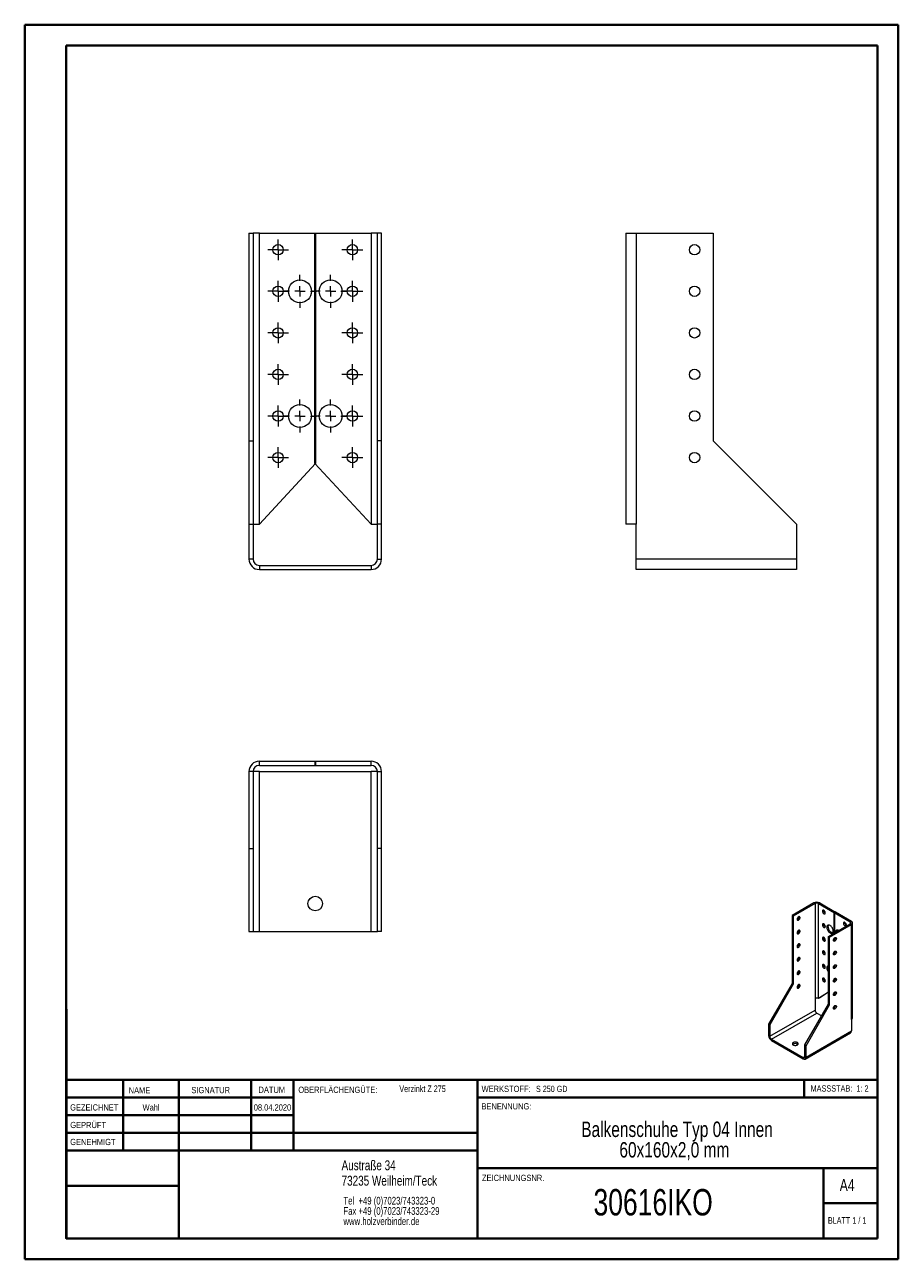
# Model space of a CAD drawing. Header units: millimetres. Extents: x 0 to 210, y 0 to 297.
import ezdxf

# ---------------------------------------------------------------- set-up
doc = ezdxf.new("R2010")
doc.units = ezdxf.units.MM
doc.styles.add('SLDTEXTSTYLE0', font='TXT', dxfattribs={"width": 0.75})
doc.styles.add('SLDTEXTSTYLE1', font='TXT', dxfattribs={"width": 0.681818})
doc.styles.add('SLDTEXTSTYLE2', font='TXT', dxfattribs={"width": 0.7})
doc.styles.add('SLDTEXTSTYLE3', font='TXT', dxfattribs={"width": 0.6875})

# ---------------------------------------------------------------- blocks, each defined once
blk = doc.blocks.new('SW_NOTE_0')
at = {"color": 0, "linetype": 'Continuous', "lineweight": 0, "char_height": 1.8521, "attachment_point": 1, "style": 'SLDTEXTSTYLE0'}
for s, insert in [('Tel  +49 (0)7023/743323-0', (0, 2.39)), ('Fax +49 (0)7023/743323-29', (0, -0.08)), ('www.holzverbinder.de', (0, -2.55))]:
    blk.add_mtext(s, dxfattribs=dict(at, insert=insert))
blk = doc.blocks.new('SW_NOTE_1')
at = {"color": 0, "linetype": 'Continuous', "lineweight": 0, "char_height": 3.7042, "attachment_point": 2, "style": 'SLDTEXTSTYLE0'}
for s, insert in [('Balkenschuhe Typ 04 Innen', (31.95, 4.77)), ('60x160x2,0 mm', (31.31, -0.16))]:
    blk.add_mtext(s, dxfattribs=dict(at, insert=insert))
blk = doc.blocks.new('SW_CENTERMARKSYMBOL_0')
at = {"color": 0, "linetype": 'Continuous', "lineweight": 0}
for p, q in [((-1.25, 0), (-2.5, 0)), ((0, 0), (-1.25, 0)), ((0, 1.25), (0, 2.5)), ((0, 0), (0, 1.25)), ((0, 0), (0, -1.25)), ((0, 0), (1.25, 0)), ((1.25, 0), (2.5, 0)), ((0, -1.25), (0, -2.5))]:
    blk.add_line(p, q, dxfattribs=at)
blk = doc.blocks.new('SW_CENTERMARKSYMBOL_1')
at = {"color": 0, "linetype": 'Continuous', "lineweight": 0}
for p, q in [((-1.25, 0), (-2.5, 0)), ((0, 0), (-1.25, 0)), ((0, 1.25), (0, 2.5)), ((0, 0), (0, 1.25)), ((0, 0), (0, -1.25)), ((0, 0), (1.25, 0)), ((1.25, 0), (2.5, 0)), ((0, -1.25), (0, -2.5))]:
    blk.add_line(p, q, dxfattribs=at)
blk = doc.blocks.new('SW_CENTERMARKSYMBOL_2')
at = {"color": 0, "linetype": 'Continuous', "lineweight": 0}
for p, q in [((-1.25, 0), (-2.5, 0)), ((0, 0), (-1.25, 0)), ((0, 1.25), (0, 2.5)), ((0, 0), (0, 1.25)), ((0, 0), (0, -1.25)), ((0, 0), (1.25, 0)), ((1.25, 0), (2.5, 0)), ((0, -1.25), (0, -2.5))]:
    blk.add_line(p, q, dxfattribs=at)
blk = doc.blocks.new('SW_CENTERMARKSYMBOL_3')
at = {"color": 0, "linetype": 'Continuous', "lineweight": 0}
for p, q in [((-1.25, 0), (-2.5, 0)), ((0, 0), (-1.25, 0)), ((0, 1.25), (0, 2.5)), ((0, 0), (0, 1.25)), ((0, 0), (0, -1.25)), ((0, 0), (1.25, 0)), ((1.25, 0), (2.5, 0)), ((0, -1.25), (0, -2.5))]:
    blk.add_line(p, q, dxfattribs=at)
blk = doc.blocks.new('SW_CENTERMARKSYMBOL_4')
at = {"color": 0, "linetype": 'Continuous', "lineweight": 0}
for p, q in [((-1.25, 0), (-2.5, 0)), ((0, 0), (-1.25, 0)), ((0, 1.25), (0, 2.5)), ((0, 0), (0, 1.25)), ((0, 0), (0, -1.25)), ((0, 0), (1.25, 0)), ((1.25, 0), (2.5, 0)), ((0, -1.25), (0, -2.5))]:
    blk.add_line(p, q, dxfattribs=at)
blk = doc.blocks.new('SW_CENTERMARKSYMBOL_5')
at = {"color": 0, "linetype": 'Continuous', "lineweight": 0}
for p, q in [((-1.25, 0), (-2.5, 0)), ((0, 0), (-1.25, 0)), ((0, 1.25), (0, 2.5)), ((0, 0), (0, 1.25)), ((0, 0), (0, -1.25)), ((0, 0), (1.25, 0)), ((1.25, 0), (2.5, 0)), ((0, -1.25), (0, -2.5))]:
    blk.add_line(p, q, dxfattribs=at)
blk = doc.blocks.new('SW_CENTERMARKSYMBOL_6')
at = {"color": 0, "linetype": 'Continuous', "lineweight": 0}
for p, q in [((0, 2.5), (0, 4)), ((-2.5, 0), (-4, 0)), ((0, 0), (-1.25, 0)), ((0, 0), (0, 1.25)), ((0, 0), (0, -1.25)), ((0, 0), (1.25, 0)), ((2.5, 0), (4, 0)), ((0, -2.5), (0, -4))]:
    blk.add_line(p, q, dxfattribs=at)
blk = doc.blocks.new('SW_CENTERMARKSYMBOL_7')
at = {"color": 0, "linetype": 'Continuous', "lineweight": 0}
for p, q in [((0, 2.5), (0, 4)), ((-2.5, 0), (-4, 0)), ((0, 0), (-1.25, 0)), ((0, 0), (0, 1.25)), ((0, 0), (0, -1.25)), ((0, 0), (1.25, 0)), ((2.5, 0), (4, 0)), ((0, -2.5), (0, -4))]:
    blk.add_line(p, q, dxfattribs=at)
blk = doc.blocks.new('SW_CENTERMARKSYMBOL_8')
at = {"color": 0, "linetype": 'Continuous', "lineweight": 0}
for p, q in [((-1.25, 0), (-2.5, 0)), ((0, 0), (-1.25, 0)), ((0, 1.25), (0, 2.5)), ((0, 0), (0, 1.25)), ((0, 0), (0, -1.25)), ((0, 0), (1.25, 0)), ((1.25, 0), (2.5, 0)), ((0, -1.25), (0, -2.5))]:
    blk.add_line(p, q, dxfattribs=at)
blk = doc.blocks.new('SW_CENTERMARKSYMBOL_9')
at = {"color": 0, "linetype": 'Continuous', "lineweight": 0}
for p, q in [((-1.25, 0), (-2.5, 0)), ((0, 0), (-1.25, 0)), ((0, 1.25), (0, 2.5)), ((0, 0), (0, 1.25)), ((0, 0), (0, -1.25)), ((0, 0), (1.25, 0)), ((1.25, 0), (2.5, 0)), ((0, -1.25), (0, -2.5))]:
    blk.add_line(p, q, dxfattribs=at)
blk = doc.blocks.new('SW_CENTERMARKSYMBOL_10')
at = {"color": 0, "linetype": 'Continuous', "lineweight": 0}
for p, q in [((-1.25, 0), (-2.5, 0)), ((0, 0), (-1.25, 0)), ((0, 1.25), (0, 2.5)), ((0, 0), (0, 1.25)), ((0, 0), (0, -1.25)), ((0, 0), (1.25, 0)), ((1.25, 0), (2.5, 0)), ((0, -1.25), (0, -2.5))]:
    blk.add_line(p, q, dxfattribs=at)
blk = doc.blocks.new('SW_CENTERMARKSYMBOL_11')
at = {"color": 0, "linetype": 'Continuous', "lineweight": 0}
for p, q in [((-1.25, 0), (-2.5, 0)), ((0, 0), (-1.25, 0)), ((0, 1.25), (0, 2.5)), ((0, 0), (0, 1.25)), ((0, 0), (0, -1.25)), ((0, 0), (1.25, 0)), ((1.25, 0), (2.5, 0)), ((0, -1.25), (0, -2.5))]:
    blk.add_line(p, q, dxfattribs=at)
blk = doc.blocks.new('SW_CENTERMARKSYMBOL_12')
at = {"color": 0, "linetype": 'Continuous', "lineweight": 0}
for p, q in [((-1.25, 0), (-2.5, 0)), ((0, 0), (-1.25, 0)), ((0, 1.25), (0, 2.5)), ((0, 0), (0, 1.25)), ((0, 0), (0, -1.25)), ((0, 0), (1.25, 0)), ((1.25, 0), (2.5, 0)), ((0, -1.25), (0, -2.5))]:
    blk.add_line(p, q, dxfattribs=at)
blk = doc.blocks.new('SW_CENTERMARKSYMBOL_13')
at = {"color": 0, "linetype": 'Continuous', "lineweight": 0}
for p, q in [((-1.25, 0), (-2.5, 0)), ((0, 0), (-1.25, 0)), ((0, 1.25), (0, 2.5)), ((0, 0), (0, 1.25)), ((0, 0), (0, -1.25)), ((0, 0), (1.25, 0)), ((1.25, 0), (2.5, 0)), ((0, -1.25), (0, -2.5))]:
    blk.add_line(p, q, dxfattribs=at)
blk = doc.blocks.new('SW_CENTERMARKSYMBOL_14')
at = {"color": 0, "linetype": 'Continuous', "lineweight": 0}
for p, q in [((0, 2.5), (0, 4)), ((-2.5, 0), (-4, 0)), ((0, 0), (-1.25, 0)), ((0, 0), (0, 1.25)), ((0, 0), (0, -1.25)), ((0, 0), (1.25, 0)), ((2.5, 0), (4, 0)), ((0, -2.5), (0, -4))]:
    blk.add_line(p, q, dxfattribs=at)
blk = doc.blocks.new('SW_CENTERMARKSYMBOL_15')
at = {"color": 0, "linetype": 'Continuous', "lineweight": 0}
for p, q in [((0, 2.5), (0, 4)), ((-2.5, 0), (-4, 0)), ((0, 0), (-1.25, 0)), ((0, 0), (0, 1.25)), ((0, 0), (0, -1.25)), ((0, 0), (1.25, 0)), ((2.5, 0), (4, 0)), ((0, -2.5), (0, -4))]:
    blk.add_line(p, q, dxfattribs=at)

msp = doc.modelspace()

# ---------------------------------------------------------------- linework, layer by layer
at = {"color": 7, "linetype": 'Continuous', "lineweight": 40}
for p, q in [((0.08, 0.21), (0.08, 297.21)), ((0.08, 297.21), (210.08, 297.21)), ((210.08, 0.21), (210.08, 297.21)), ((210.08, 292.21), (210.08, 297.21)), ((10.08, 292.21), (205.08, 292.21)), ((10.08, 5.21), (10.08, 292.21)), ((205.08, 5.21), (205.08, 292.21)), ((10.11, 60.37), (10.11, 5.12)), ((205.08, 43.37), (10.11, 43.37)), ((23.71, 43.37), (23.71, 26.37)), ((37.1, 43.37), (37.1, 5.12)), ((54.51, 43.37), (54.51, 26.37)), ((64.71, 26.37), (64.71, 43.37)), ((108.91, 43.37), (108.91, 5.12)), ((187.47, 39.12), (187.47, 43.37)), ((64.71, 39.1), (10.11, 39.1)), ((205.08, 39.12), (108.91, 39.12)), ((64.71, 34.87), (10.11, 34.87)), ((108.91, 30.62), (10.11, 30.62)), ((108.91, 26.37), (10.11, 26.37)), ((108.91, 22.12), (205.08, 22.12)), ((192.08, 5.21), (192.08, 22.21)), ((37.1, 17.87), (10.11, 17.87)), ((10.11, 13.71), (10.08, 13.71)), ((205.08, 13.71), (192.08, 13.71)), ((10.11, 9.46), (10.08, 9.46)), ((10.08, 5.21), (205.08, 5.21)), ((205.08, 5.21), (180.99, 5.21)), ((0.08, 0.21), (210.08, 0.21))]:
    msp.add_line(p, q, dxfattribs=at)
at = {"color": 7, "linetype": 'Continuous', "lineweight": 15}
for p, q in [((53.99, 247.08), (54.99, 247.08)), ((53.99, 247.08), (53.99, 197.08)), ((54.99, 247.08), (54.99, 197.08)), ((56.49, 247.08), (54.99, 247.08)), ((56.49, 177.08), (56.49, 247.08)), ((56.49, 247.08), (69.99, 247.08)), ((69.85, 247.08), (83.35, 247.08)), ((69.85, 191.68), (69.85, 247.08)), ((69.99, 247.08), (69.99, 191.68)), ((84.85, 247.08), (83.35, 247.08)), ((83.35, 247.08), (83.35, 177.08)), ((85.85, 247.08), (84.85, 247.08)), ((84.85, 197.08), (84.85, 247.08)), ((85.85, 197.08), (85.85, 247.08)), ((144.6, 247.08), (144.6, 177.08)), ((144.6, 247.08), (147.1, 247.08)), ((147.1, 247.08), (147.1, 177.08)), ((147.1, 247.08), (165.6, 247.08)), ((165.6, 247.08), (165.6, 197.08)), ((53.99, 197.08), (53.99, 177.08)), ((53.99, 197.08), (54.99, 197.08)), ((54.99, 197.08), (54.99, 177.08)), ((85.85, 197.08), (84.85, 197.08)), ((84.85, 177.08), (84.85, 197.08)), ((85.85, 177.08), (85.85, 197.08)), ((165.6, 197.08), (185.6, 177.08)), ((69.99, 191.68), (56.49, 177.08)), ((83.35, 177.08), (69.85, 191.68)), ((53.99, 177.08), (54.99, 177.08)), ((53.99, 177.08), (53.99, 168.65)), ((54.99, 177.08), (54.99, 168.65)), ((54.99, 177.08), (56.49, 177.08)), ((83.35, 177.08), (84.85, 177.08)), ((85.85, 177.08), (84.85, 177.08)), ((84.85, 168.65), (84.85, 177.08)), ((85.85, 168.65), (85.85, 177.08)), ((147.1, 177.08), (144.6, 177.08)), ((147.1, 168.65), (147.1, 177.08)), ((185.6, 177.08), (185.6, 168.65)), ((54.99, 168.65), (53.99, 168.65)), ((56.49, 167.15), (56.49, 166.15)), ((56.49, 167.15), (83.35, 167.15)), ((83.35, 167.15), (83.35, 166.15)), ((84.85, 168.65), (85.85, 168.65)), ((185.6, 168.65), (147.1, 168.65)), ((147.1, 166.15), (147.1, 168.65)), ((185.6, 168.65), (185.6, 166.15)), ((56.49, 166.15), (83.35, 166.15)), ((185.6, 166.15), (147.1, 166.15)), ((56.49, 119.04), (56.49, 120.04)), ((56.49, 120.04), (69.99, 120.04)), ((56.49, 119.04), (69.99, 119.04)), ((69.85, 120.04), (69.85, 119.04)), ((69.85, 120.04), (83.35, 120.04)), ((69.85, 119.04), (83.35, 119.04)), ((69.99, 120.04), (69.99, 119.04)), ((83.35, 119.04), (83.35, 120.04)), ((53.99, 117.54), (53.99, 99.04)), ((54.99, 117.54), (53.99, 117.54)), ((54.99, 117.54), (54.99, 99.04)), ((56.49, 117.54), (54.99, 117.54)), ((56.49, 79.04), (56.49, 117.54)), ((56.49, 117.54), (83.35, 117.54)), ((83.35, 79.04), (83.35, 117.54)), ((84.85, 117.54), (83.35, 117.54)), ((84.85, 117.54), (85.85, 117.54)), ((84.85, 99.04), (84.85, 117.54)), ((85.85, 99.04), (85.85, 117.54)), ((53.99, 99.04), (54.99, 99.04)), ((53.99, 99.04), (53.99, 79.04)), ((54.99, 99.04), (54.99, 79.04)), ((85.85, 99.04), (84.85, 99.04)), ((84.85, 79.04), (84.85, 99.04)), ((85.85, 79.04), (85.85, 99.04)), ((189.79, 85.95), (184.55, 82.93)), ((190.07, 85.79), (184.84, 82.77)), ((190.07, 85.79), (189.79, 85.95)), ((190.07, 85.79), (190.07, 62.93)), ((190.92, 85.79), (191.2, 85.95)), ((190.92, 85.79), (194.74, 83.59)), ((190.92, 62.93), (190.92, 85.79)), ((191.2, 85.95), (195.02, 83.75)), ((192.47, 83.5), (192.54, 83.47)), ((194.98, 83.77), (194.7, 83.61)), ((194.7, 83.61), (198.51, 81.41)), ((194.7, 78.71), (194.7, 83.61)), ((195.02, 83.75), (194.74, 83.59)), ((194.74, 83.59), (194.74, 78.73)), ((194.98, 83.77), (198.8, 81.57)), ((184.55, 82.93), (184.84, 82.77)), ((184.55, 82.93), (184.55, 66.6)), ((184.84, 82.77), (184.84, 66.44)), ((192.47, 80.24), (192.54, 80.21)), ((193.28, 77.89), (198.51, 80.92)), ((193.56, 77.73), (198.8, 80.75)), ((198.51, 81.41), (198.8, 81.57)), ((198.51, 81.41), (198.51, 80.92)), ((198.51, 80.92), (198.8, 80.75)), ((198.8, 57.89), (198.8, 80.75)), ((199.09, 58.3), (199.09, 81.16)), ((53.99, 79.04), (54.99, 79.04)), ((54.99, 79.04), (56.49, 79.04)), ((56.49, 79.04), (83.35, 79.04)), ((83.35, 79.04), (84.85, 79.04)), ((85.85, 79.04), (84.85, 79.04)), ((193.56, 77.73), (193.28, 77.89)), ((193.28, 61.56), (193.28, 77.89)), ((193.56, 61.4), (193.56, 77.73)), ((194.7, 77.03), (194.7, 77.45)), ((194.74, 77.49), (194.74, 77.08)), ((192.47, 76.97), (192.54, 76.94)), ((192.47, 73.71), (192.54, 73.68)), ((194.7, 73.76), (194.7, 74.19)), ((194.74, 74.23), (194.74, 73.81)), ((192.47, 70.44), (192.54, 70.41)), ((194.7, 70.5), (194.7, 70.92)), ((194.74, 70.96), (194.74, 70.54)), ((184.55, 66.6), (178.9, 56.8)), ((184.84, 66.44), (179.18, 56.64)), ((184.55, 66.6), (184.84, 66.44)), ((192.47, 67.17), (192.54, 67.14)), ((194.7, 67.23), (194.7, 67.65)), ((194.74, 67.69), (194.74, 67.28)), ((190.07, 62.93), (190.07, 60.17)), ((193.28, 64.51), (190.92, 62.93)), ((191.2, 63.09), (190.92, 62.93)), ((193.28, 64.49), (191.2, 63.09)), ((179.18, 53.89), (190.07, 60.17)), ((179.6, 53.15), (190.49, 59.44)), ((187.63, 51.77), (193.28, 61.56)), ((187.91, 51.6), (193.56, 61.4)), ((190.49, 59.44), (191.67, 58.76)), ((193.56, 61.4), (193.28, 61.56)), ((178.9, 56.8), (179.18, 56.64)), ((178.9, 56.8), (178.9, 54.05)), ((179.18, 56.64), (179.18, 53.89)), ((198.8, 57.89), (198.8, 55.14)), ((179.18, 53.89), (178.9, 54.05)), ((187.7, 48.39), (198.59, 54.68)), ((187.91, 48.85), (198.8, 55.14)), ((179.6, 53.15), (179.6, 52.83)), ((179.6, 53.15), (187.2, 48.77)), ((179.6, 52.83), (187.2, 48.44)), ((187.91, 51.6), (187.63, 51.77)), ((187.63, 49.01), (187.63, 51.77)), ((187.91, 48.85), (187.91, 51.6)), ((187.2, 48.77), (187.63, 49.01)), ((187.2, 48.77), (187.2, 48.44)), ((187.63, 49.01), (187.91, 48.85))]:
    msp.add_line(p, q, dxfattribs=at)
at = {"color": 7, "linetype": 'Continuous', "lineweight": 0}
for p, q in [((64.71, 39.12), (10.11, 39.12)), ((23.71, 5.21), (23.71, 5.12)), ((54.51, 5.21), (54.51, 5.12))]:
    msp.add_line(p, q, dxfattribs=at)
at = {"color": 7, "linetype": 'Continuous', "lineweight": 15, "flags": 128}
for points in [[(192.19, 83.34), (192.27, 83.3), (192.35, 83.29), (192.42, 83.31), (192.47, 83.34), (192.52, 83.4), (192.54, 83.48), (192.54, 83.57), (192.53, 83.67), (192.5, 83.78), (192.45, 83.88), (192.38, 83.98), (192.31, 84.06), (192.23, 84.13), (192.15, 84.18), (192.07, 84.2), (192, 84.2), (191.93, 84.18), (191.88, 84.13), (191.85, 84.06), (191.84, 83.98), (191.84, 83.88), (191.87, 83.77), (191.91, 83.67), (191.96, 83.57), (192.03, 83.48), (192.11, 83.4), (192.19, 83.34)], [(185.76, 81.99), (185.77, 81.91), (185.79, 81.83), (185.84, 81.78), (185.9, 81.75), (185.97, 81.74), (186.05, 81.76), (186.13, 81.8), (186.21, 81.87), (186.29, 81.95), (186.35, 82.04), (186.4, 82.14), (186.44, 82.25), (186.46, 82.35), (186.46, 82.45), (186.44, 82.53), (186.4, 82.59), (186.35, 82.64), (186.29, 82.65), (186.21, 82.65), (186.13, 82.62), (186.05, 82.56), (185.97, 82.49), (185.9, 82.4), (185.84, 82.3), (185.79, 82.2), (185.77, 82.09), (185.76, 81.99)], [(192.19, 80.07), (192.27, 80.04), (192.35, 80.03), (192.42, 80.04), (192.47, 80.08), (192.52, 80.13), (192.54, 80.21), (192.54, 80.3), (192.53, 80.4), (192.5, 80.51), (192.45, 80.61), (192.38, 80.71), (192.31, 80.8), (192.23, 80.86), (192.15, 80.91), (192.07, 80.94), (192, 80.94), (191.93, 80.91), (191.88, 80.86), (191.85, 80.8), (191.84, 80.71), (191.84, 80.61), (191.87, 80.51), (191.91, 80.4), (191.96, 80.3), (192.03, 80.21), (192.11, 80.13), (192.19, 80.07)], [(193.68, 78.73), (193.8, 78.67), (193.92, 78.63), (194.03, 78.62), (194.13, 78.64), (194.23, 78.67), (194.3, 78.73), (194.37, 78.82), (194.42, 78.92), (194.44, 79.04), (194.45, 79.18), (194.44, 79.32), (194.42, 79.48), (194.37, 79.63), (194.3, 79.79), (194.23, 79.94), (194.13, 80.09), (194.03, 80.22), (193.92, 80.34), (193.8, 80.44), (193.68, 80.52), (193.55, 80.58), (193.44, 80.62), (193.32, 80.63), (193.22, 80.62), (193.13, 80.58), (193.05, 80.52), (192.98, 80.43), (192.94, 80.33), (192.91, 80.21), (192.9, 80.07), (192.91, 79.93), (192.94, 79.78), (192.98, 79.62), (193.05, 79.46), (193.13, 79.31), (193.22, 79.16), (193.32, 79.03), (193.44, 78.91), (193.55, 78.81), (193.68, 78.73)], [(193.29, 80.63), (193.27, 80.6), (193.22, 80.49), (193.19, 80.37), (193.18, 80.24), (193.19, 80.09), (193.22, 79.94), (193.27, 79.78), (193.33, 79.62), (193.41, 79.47), (193.5, 79.33), (193.61, 79.19), (193.72, 79.07), (193.84, 78.97), (193.96, 78.89)], [(197.24, 81.24), (197.16, 81.28), (197.08, 81.29), (197.01, 81.28), (196.96, 81.24), (196.92, 81.18), (196.89, 81.11), (196.89, 81.01), (196.9, 80.91), (196.94, 80.81), (196.98, 80.7), (197.05, 80.6), (197.12, 80.52), (197.2, 80.45), (197.28, 80.4), (197.36, 80.38), (197.44, 80.38), (197.5, 80.4), (197.55, 80.45), (197.58, 80.52), (197.59, 80.61), (197.59, 80.7), (197.57, 80.81), (197.53, 80.91), (197.47, 81.01), (197.4, 81.11), (197.32, 81.18), (197.24, 81.24)], [(185.76, 78.73), (185.77, 78.64), (185.79, 78.57), (185.84, 78.51), (185.9, 78.48), (185.97, 78.48), (186.05, 78.49), (186.13, 78.54), (186.21, 78.6), (186.29, 78.68), (186.35, 78.78), (186.4, 78.88), (186.44, 78.98), (186.46, 79.09), (186.46, 79.18), (186.44, 79.26), (186.4, 79.33), (186.35, 79.37), (186.29, 79.39), (186.21, 79.38), (186.13, 79.35), (186.05, 79.3), (185.97, 79.23), (185.9, 79.14), (185.84, 79.04), (185.79, 78.93), (185.77, 78.83), (185.76, 78.73)], [(192.19, 76.81), (192.27, 76.77), (192.35, 76.76), (192.42, 76.77), (192.47, 76.81), (192.52, 76.87), (192.54, 76.95), (192.54, 77.04), (192.53, 77.14), (192.5, 77.24), (192.45, 77.35), (192.38, 77.45), (192.31, 77.53), (192.23, 77.6), (192.15, 77.65), (192.07, 77.67), (192, 77.67), (191.93, 77.65), (191.88, 77.6), (191.85, 77.53), (191.84, 77.44), (191.84, 77.35), (191.87, 77.24), (191.91, 77.14), (191.96, 77.04), (192.03, 76.94), (192.11, 76.87), (192.19, 76.81)], [(194.48, 76.96), (194.49, 77.06), (194.52, 77.16), (194.57, 77.27), (194.63, 77.37), (194.7, 77.45), (194.78, 77.53), (194.86, 77.58), (194.94, 77.61), (195.01, 77.62), (195.08, 77.6), (195.13, 77.55), (195.17, 77.49), (195.19, 77.41), (195.19, 77.31), (195.17, 77.21), (195.13, 77.11), (195.08, 77), (195.01, 76.91), (194.94, 76.83), (194.86, 76.76), (194.78, 76.72), (194.7, 76.7), (194.63, 76.71), (194.57, 76.74), (194.52, 76.79), (194.49, 76.87), (194.48, 76.96)], [(195.76, 79.32), (195.64, 79.38), (195.52, 79.42), (195.4, 79.43), (195.3, 79.41), (195.21, 79.38), (195.13, 79.32), (195.06, 79.23), (195.02, 79.13), (194.99, 79.01), (194.98, 78.87)], [(185.76, 75.46), (185.77, 75.37), (185.79, 75.3), (185.84, 75.25), (185.9, 75.22), (185.97, 75.21), (186.05, 75.23), (186.13, 75.27), (186.21, 75.33), (186.29, 75.41), (186.35, 75.51), (186.4, 75.61), (186.44, 75.72), (186.46, 75.82), (186.46, 75.92), (186.44, 76), (186.4, 76.06), (186.35, 76.1), (186.29, 76.12), (186.21, 76.12), (186.13, 76.09), (186.05, 76.03), (185.97, 75.96), (185.9, 75.87), (185.84, 75.77), (185.79, 75.67), (185.77, 75.56), (185.76, 75.46)], [(192.19, 73.54), (192.27, 73.51), (192.35, 73.49), (192.42, 73.51), (192.47, 73.54), (192.52, 73.6), (192.54, 73.68), (192.54, 73.77), (192.53, 73.87), (192.5, 73.98), (192.45, 74.08), (192.38, 74.18), (192.31, 74.26), (192.23, 74.33), (192.15, 74.38), (192.07, 74.4), (192, 74.4), (191.93, 74.38), (191.88, 74.33), (191.85, 74.26), (191.84, 74.18), (191.84, 74.08), (191.87, 73.98), (191.91, 73.87), (191.96, 73.77), (192.03, 73.68), (192.11, 73.6), (192.19, 73.54)], [(194.48, 73.69), (194.49, 73.79), (194.52, 73.89), (194.57, 74), (194.63, 74.1), (194.7, 74.19), (194.78, 74.26), (194.86, 74.31), (194.94, 74.34), (195.01, 74.35), (195.08, 74.33), (195.13, 74.29), (195.17, 74.22), (195.19, 74.14), (195.19, 74.05), (195.17, 73.95), (195.13, 73.84), (195.08, 73.74), (195.01, 73.64), (194.94, 73.56), (194.86, 73.5), (194.78, 73.46), (194.7, 73.44), (194.63, 73.44), (194.57, 73.47), (194.52, 73.53), (194.49, 73.6), (194.48, 73.69)], [(185.76, 72.2), (185.77, 72.11), (185.79, 72.03), (185.84, 71.98), (185.9, 71.95), (185.97, 71.94), (186.05, 71.96), (186.13, 72), (186.21, 72.07), (186.29, 72.15), (186.35, 72.24), (186.4, 72.35), (186.44, 72.45), (186.46, 72.55), (186.46, 72.65), (186.44, 72.73), (186.4, 72.79), (186.35, 72.84), (186.29, 72.86), (186.21, 72.85), (186.13, 72.82), (186.05, 72.77), (185.97, 72.69), (185.9, 72.61), (185.84, 72.51), (185.79, 72.4), (185.77, 72.3), (185.76, 72.2)], [(185.76, 68.93), (185.77, 68.84), (185.79, 68.77), (185.84, 68.71), (185.9, 68.68), (185.97, 68.68), (186.05, 68.7), (186.13, 68.74), (186.21, 68.8), (186.29, 68.88), (186.35, 68.98), (186.4, 69.08), (186.44, 69.19), (186.46, 69.29), (186.46, 69.38), (186.44, 69.46), (186.4, 69.53), (186.35, 69.57), (186.29, 69.59), (186.21, 69.58), (186.13, 69.55), (186.05, 69.5), (185.97, 69.43), (185.9, 69.34), (185.84, 69.24), (185.79, 69.13), (185.77, 69.03), (185.76, 68.93)], [(192.19, 70.28), (192.27, 70.24), (192.35, 70.23), (192.42, 70.24), (192.47, 70.28), (192.52, 70.34), (192.54, 70.41), (192.54, 70.5), (192.53, 70.61), (192.5, 70.71), (192.45, 70.82), (192.38, 70.91), (192.31, 71), (192.23, 71.07), (192.15, 71.11), (192.07, 71.14), (192, 71.14), (191.93, 71.11), (191.88, 71.07), (191.85, 71), (191.84, 70.91), (191.84, 70.81), (191.87, 70.71), (191.91, 70.6), (191.96, 70.5), (192.03, 70.41), (192.11, 70.33), (192.19, 70.28)], [(193.29, 70.83), (193.22, 70.82), (193.13, 70.78), (193.05, 70.72), (192.98, 70.64), (192.94, 70.53), (192.91, 70.41), (192.9, 70.28), (192.91, 70.13), (192.94, 69.98), (192.98, 69.82), (193.05, 69.66), (193.13, 69.51), (193.22, 69.36), (193.28, 69.28)], [(194.48, 70.42), (194.49, 70.52), (194.52, 70.63), (194.57, 70.73), (194.63, 70.83), (194.7, 70.92), (194.78, 70.99), (194.86, 71.05), (194.94, 71.08), (195.01, 71.08), (195.08, 71.06), (195.13, 71.02), (195.17, 70.96), (195.19, 70.88), (195.19, 70.78), (195.17, 70.68), (195.13, 70.57), (195.08, 70.47), (195.01, 70.38), (194.94, 70.29), (194.86, 70.23), (194.78, 70.19), (194.7, 70.17), (194.63, 70.18), (194.57, 70.21), (194.52, 70.26), (194.49, 70.33), (194.48, 70.42)], [(185.76, 65.66), (185.77, 65.57), (185.79, 65.5), (185.84, 65.45), (185.9, 65.42), (185.97, 65.41), (186.05, 65.43), (186.13, 65.47), (186.21, 65.53), (186.29, 65.62), (186.35, 65.71), (186.4, 65.81), (186.44, 65.92), (186.46, 66.02), (186.46, 66.12), (186.44, 66.2), (186.4, 66.26), (186.35, 66.3), (186.29, 66.32), (186.21, 66.32), (186.13, 66.29), (186.05, 66.23), (185.97, 66.16), (185.9, 66.07), (185.84, 65.97), (185.79, 65.87), (185.77, 65.76), (185.76, 65.66)], [(192.19, 67.01), (192.27, 66.97), (192.35, 66.96), (192.42, 66.97), (192.47, 67.01), (192.52, 67.07), (192.54, 67.15), (192.54, 67.24), (192.53, 67.34), (192.5, 67.45), (192.45, 67.55), (192.38, 67.65), (192.31, 67.73), (192.23, 67.8), (192.15, 67.85), (192.07, 67.87), (192, 67.87), (191.93, 67.85), (191.88, 67.8), (191.85, 67.73), (191.84, 67.65), (191.84, 67.55), (191.87, 67.44), (191.91, 67.34), (191.96, 67.24), (192.03, 67.15), (192.11, 67.07), (192.19, 67.01)], [(194.48, 67.16), (194.49, 67.26), (194.52, 67.36), (194.57, 67.47), (194.63, 67.57), (194.7, 67.66), (194.78, 67.73), (194.86, 67.78), (194.94, 67.81), (195.01, 67.82), (195.08, 67.8), (195.13, 67.76), (195.17, 67.69), (195.19, 67.61), (195.19, 67.52), (195.17, 67.41), (195.13, 67.31), (195.08, 67.2), (195.01, 67.11), (194.94, 67.03), (194.86, 66.97), (194.78, 66.92), (194.7, 66.91), (194.63, 66.91), (194.57, 66.94), (194.52, 67), (194.49, 67.07), (194.48, 67.16)], [(194.48, 63.89), (194.49, 63.99), (194.52, 64.1), (194.57, 64.2), (194.63, 64.3), (194.7, 64.39), (194.78, 64.46), (194.86, 64.51), (194.94, 64.54), (195.01, 64.55), (195.08, 64.53), (195.13, 64.49), (195.17, 64.43), (195.19, 64.34), (195.19, 64.25), (195.17, 64.15), (195.13, 64.04), (195.08, 63.94), (195.01, 63.84), (194.94, 63.76), (194.86, 63.7), (194.78, 63.66), (194.7, 63.64), (194.63, 63.65), (194.57, 63.68), (194.52, 63.73), (194.49, 63.8), (194.48, 63.89)], [(194.48, 60.62), (194.49, 60.72), (194.52, 60.83), (194.57, 60.93), (194.63, 61.03), (194.7, 61.12), (194.78, 61.2), (194.86, 61.25), (194.94, 61.28), (195.01, 61.28), (195.08, 61.27), (195.13, 61.22), (195.17, 61.16), (195.19, 61.08), (195.19, 60.98), (195.17, 60.88), (195.13, 60.77), (195.08, 60.67), (195.01, 60.58), (194.94, 60.5), (194.86, 60.43), (194.78, 60.39), (194.7, 60.37), (194.63, 60.38), (194.57, 60.41), (194.52, 60.46), (194.49, 60.54), (194.48, 60.62)], [(184.82, 51.78), (184.92, 51.73), (185.04, 51.69), (185.18, 51.67), (185.31, 51.66), (185.45, 51.67), (185.58, 51.69), (185.7, 51.73), (185.81, 51.78), (185.89, 51.84), (185.96, 51.91), (186, 51.98), (186.01, 52.06), (186, 52.14), (185.96, 52.22), (185.89, 52.29), (185.81, 52.35), (185.7, 52.4), (185.58, 52.44), (185.45, 52.46), (185.31, 52.47), (185.18, 52.46), (185.04, 52.44), (184.92, 52.4), (184.82, 52.35), (184.73, 52.29), (184.67, 52.22), (184.63, 52.14), (184.61, 52.06), (184.63, 51.98), (184.67, 51.91), (184.73, 51.84), (184.82, 51.78)]]:
    msp.add_lwpolyline(points, dxfattribs=at)
at = {"color": 7, "linetype": 'Continuous', "lineweight": 15}
for centre, radius in [((60.99, 243.08), 1.25), ((78.85, 243.08), 1.25), ((161.1, 243.08), 1.25), ((66.24, 233.08), 2.75), ((73.6, 233.08), 2.75), ((60.99, 233.08), 1.25), ((78.85, 233.08), 1.25), ((161.1, 233.08), 1.25), ((60.99, 223.08), 1.25), ((78.85, 223.08), 1.25), ((161.1, 223.08), 1.25), ((60.99, 213.08), 1.25), ((78.85, 213.08), 1.25), ((161.1, 213.08), 1.25), ((66.24, 203.08), 2.75), ((73.6, 203.08), 2.75), ((60.99, 203.08), 1.25), ((78.85, 203.08), 1.25), ((161.1, 203.08), 1.25), ((60.99, 193.08), 1.25), ((78.85, 193.08), 1.25), ((161.1, 193.08), 1.25), ((69.92, 85.79), 1.75)]:
    msp.add_circle(centre, radius, dxfattribs=at)
for centre, radius, start, end in [((56.49, 168.65), 2.5, 180, 270), ((56.49, 168.65), 1.5, 180, 270), ((83.35, 168.65), 2.5, 270, 0), ((83.35, 168.65), 1.5, 270, 360), ((56.49, 117.54), 2.5, 90, 180), ((56.49, 117.54), 1.5, 90, 180), ((83.35, 117.54), 2.5, 0, 90), ((83.35, 117.54), 1.5, 0, 90), ((190.49, 84.6), 1.53, 62.4805, 117.5195), ((190.49, 84.97), 0.922, 62.6097, 117.3903), ((192.86, 84.13), 0.736, 175.5281, 238.3644), ((185.47, 82.56), 0.704, 294.1255, 5.8799), ((192.86, 80.86), 0.736, 175.5281, 238.3644), ((197.88, 81.2), 0.704, 174.1201, 245.8745), ((198.42, 81.16), 0.262, 290.7834, 69.2166), ((198.64, 81.16), 0.438, 291.3126, 68.6874), ((185.47, 79.3), 0.704, 294.1255, 5.8799), ((192.86, 77.6), 0.736, 175.5281, 238.3644), ((194.31, 79.44), 0.656, 237.1374, 272.9829), ((194.2, 77.53), 0.704, 294.1255, 5.8799), ((195.92, 79.07), 0.656, 147.0109, 182.814), ((185.47, 76.03), 0.704, 294.1255, 5.8799), ((192.86, 74.33), 0.736, 175.5281, 238.3644), ((194.2, 74.26), 0.704, 294.1255, 5.8799), ((185.47, 72.77), 0.704, 294.1255, 5.8799), ((185.47, 69.5), 0.704, 294.1255, 5.8799), ((192.86, 71.07), 0.736, 175.5281, 238.3644), ((194.18, 70.38), 1, 153.2945, 206.2486), ((194.2, 70.99), 0.704, 294.1255, 5.8799), ((185.47, 66.23), 0.704, 294.1255, 5.8799), ((192.86, 67.8), 0.736, 175.5281, 238.3644), ((194.2, 67.73), 0.704, 294.1255, 5.8799), ((190.49, 62.11), 0.922, 62.6097, 117.3903), ((194.2, 64.46), 0.704, 294.1255, 5.8799), ((190.99, 60.22), 0.922, 182.6055, 237.3945), ((194.2, 61.2), 0.704, 294.1255, 5.8799), ((198.59, 58.35), 0.502, 294.3332, 354.3466), ((180.43, 54.12), 1.53, 182.4763, 237.5237), ((180.1, 53.93), 0.922, 182.6055, 237.3945), ((198.31, 55.08), 0.49, 304.7789, 6.5333), ((185.31, 51.21), 0.938, 46.9523, 133.0477), ((187.37, 48.97), 0.262, 230.7967, 9.214), ((187.47, 48.78), 0.438, 231.3258, 8.6849)]:
    msp.add_arc(centre, radius, start, end, dxfattribs=at)

# ---------------------------------------------------------------- block references
at = {"color": 7, "linetype": 'Continuous', "lineweight": 0}
for name, p in [('SW_CENTERMARKSYMBOL_0', (60.99, 243.08)), ('SW_CENTERMARKSYMBOL_8', (78.85, 243.08)), ('SW_CENTERMARKSYMBOL_1', (60.99, 233.08)), ('SW_CENTERMARKSYMBOL_6', (66.24, 233.08)), ('SW_CENTERMARKSYMBOL_14', (73.6, 233.08)), ('SW_CENTERMARKSYMBOL_9', (78.85, 233.08)), ('SW_CENTERMARKSYMBOL_2', (60.99, 223.08)), ('SW_CENTERMARKSYMBOL_10', (78.85, 223.08)), ('SW_CENTERMARKSYMBOL_3', (60.99, 213.08)), ('SW_CENTERMARKSYMBOL_11', (78.85, 213.08)), ('SW_CENTERMARKSYMBOL_4', (60.99, 203.08)), ('SW_CENTERMARKSYMBOL_7', (66.24, 203.08)), ('SW_CENTERMARKSYMBOL_15', (73.6, 203.08)), ('SW_CENTERMARKSYMBOL_12', (78.85, 203.08)), ('SW_CENTERMARKSYMBOL_5', (60.99, 193.08)), ('SW_CENTERMARKSYMBOL_13', (78.85, 193.08)), ('SW_NOTE_1', (124.94, 28.57)), ('SW_NOTE_0', (76.7, 12.85))]:
    msp.add_blockref(name, p, dxfattribs=at)

# ---------------------------------------------------------------- texts
for s, insert, char_height, attachment_point, style in [('NAME', (25.07, 41.62), 1.5, 1, 'SLDTEXTSTYLE0'), ('SIGNATUR', (40.14, 41.68), 1.5, 1, 'SLDTEXTSTYLE0'), ('DATUM', (56.28, 41.74), 1.5, 1, 'SLDTEXTSTYLE0'), ('OBERFLÄCHENGÜTE:', (65.86, 41.74), 1.5, 1, 'SLDTEXTSTYLE0'), ('Verzinkt Z 275', (90.14, 42.03), 1.5875, 1, 'SLDTEXTSTYLE0'), ('WERKSTOFF:', (109.91, 41.96), 1.5, 1, 'SLDTEXTSTYLE0'), ('S 250 GD', (122.99, 41.96), 1.5, 1, 'SLDTEXTSTYLE3'), ('MASSSTAB:  1: 2', (188.99, 42.07), 1.5, 1, 'SLDTEXTSTYLE2'), ('GEZEICHNET', (11, 37.51), 1.5, 1, 'SLDTEXTSTYLE0'), ('Wahl', (30.46, 37.5), 1.499, 2, 'SLDTEXTSTYLE0'), ('08.04.2020', (59.64, 37.5), 1.499, 2, 'SLDTEXTSTYLE0'), ('BENENNUNG:', (109.88, 37.77), 1.5, 1, 'SLDTEXTSTYLE0'), ('GEPRÜFT', (11.03, 33.28), 1.5, 1, 'SLDTEXTSTYLE0'), ('GENEHMIGT', (11.02, 29.19), 1.5, 1, 'SLDTEXTSTYLE0'), ('Austraße 34', (76.25, 24.02), 2.3813, 1, 'SLDTEXTSTYLE0'), ('73235 Weilheim/Teck', (76.25, 20.32), 2.3813, 1, 'SLDTEXTSTYLE0'), ('ZEICHNUNGSNR.', (110, 20.55), 1.5, 1, 'SLDTEXTSTYLE0'), ('A4', (196, 19.52), 2.91, 1, 'SLDTEXTSTYLE0'), ('30616IKO', (151.15, 17.12), 6.35, 2, 'SLDTEXTSTYLE0'), ('BLATT 1 / 1', (193.16, 10.36), 1.5875, 1, 'SLDTEXTSTYLE1')]:
    msp.add_mtext(s, dxfattribs=dict(at, insert=insert, char_height=char_height, attachment_point=attachment_point, style=style))

doc.saveas('drawing.dxf')
